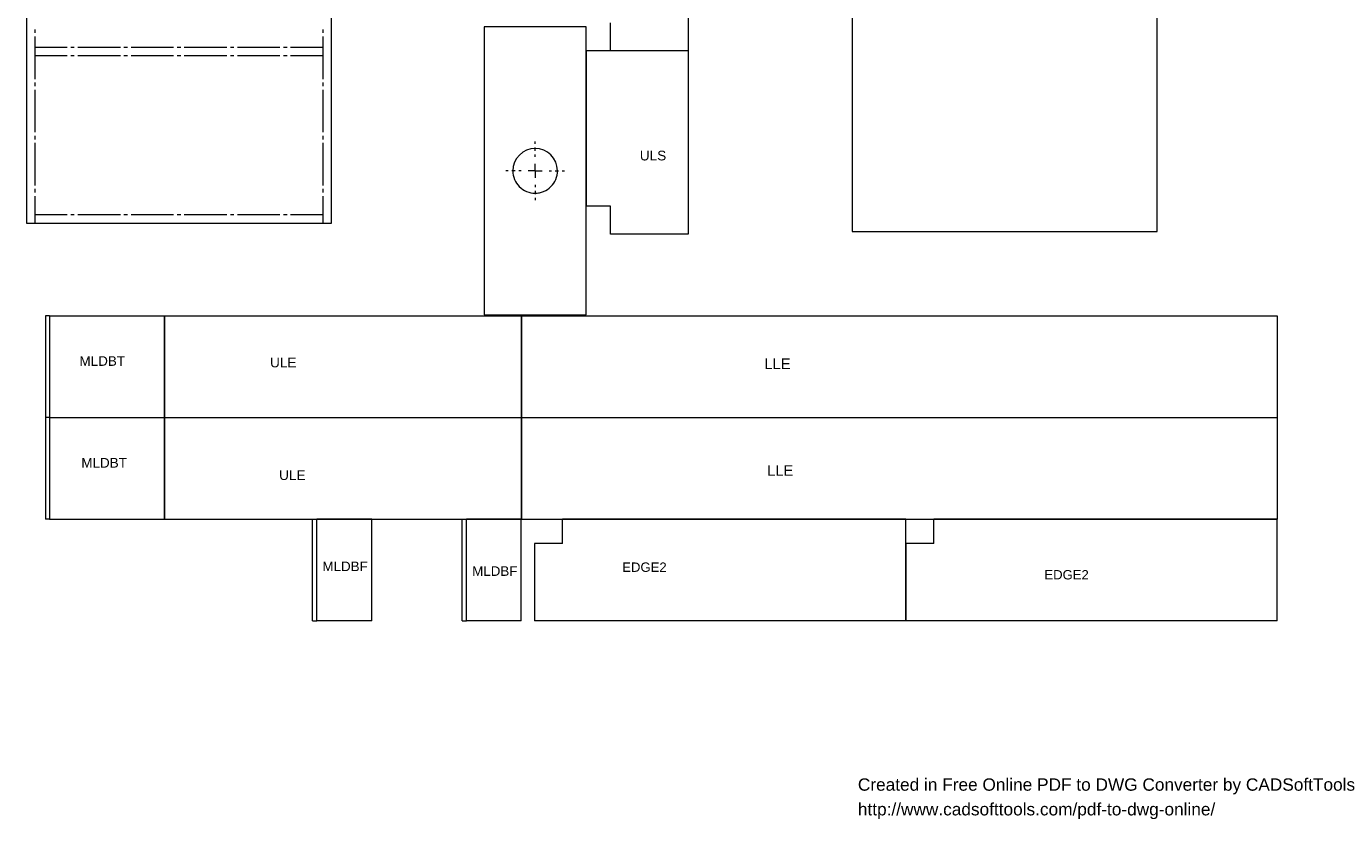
# Model space of a CAD drawing. Header units: millimetres. Extents: x 55 to 573, y 6 to 807.
# Tile 1 of 5: x 100 to 573, y 6 to 290. Entities that reach past the tile are written whole.
import ezdxf

# ---------------------------------------------------------------- set-up
doc = ezdxf.new("R2010")
doc.units = ezdxf.units.MM
doc.header["$MEASUREMENT"] = 0
doc.layers.get('0').update_dxf_attribs({"linetype": 'CONTINUOUS'})
doc.layers.add('11D7728', color=7, linetype='CONTINUOUS')
doc.styles.add('11D77B8', font='Arial.ttf')
doc.styles.add('Arial0', font='arial.ttf', dxfattribs={"height": 4.05})

# ---------------------------------------------------------------- blocks, each defined once
blk = doc.blocks.new('11A4460')
at = {"layer": '11D7728', "color": 0, "true_color": 0x000001, "style": '11D77B8'}
for s, p in [('Created in Free Online PDF to DWG Converter by CADSoftTools', (0, 0)), ('http://www.cadsofttools.com/pdf-to-dwg-online/', (0, -2))]:
    blk.add_text(s, height=1, dxfattribs=at).set_placement(p)

msp = doc.modelspace()

# ---------------------------------------------------------------- linework, layer by layer
at = {"color": 0, "linetype": 'Continuous', "lineweight": 9, "true_color": 0x000007}
for p, q in [((100, 500.27), (100, 219.48)), ((209.3, 219.48), (209.3, 500.27)), ((395.83, 497.19), (395.83, 216.41)), ((505.13, 216.41), (505.13, 497.19)), ((337.02, 346.91), (337.02, 281.18)), ((264.04, 289.81), (264.04, 186.54)), ((300.5, 289.81), (264.04, 289.81)), ((300.5, 186.54), (300.5, 289.81)), ((309.26, 281.18), (309.26, 291.2)), ((337.02, 281.21), (300.56, 281.21)), ((300.56, 281.21), (300.56, 225.47)), ((337.02, 281.18), (309.26, 281.18)), ((337.02, 281.21), (337.02, 215.48)), ((309.26, 225.47), (300.56, 225.47)), ((309.26, 215.48), (309.26, 225.47)), ((100, 219.48), (209.3, 219.48)), ((337.02, 215.48), (309.26, 215.48)), ((395.83, 216.41), (505.13, 216.41)), ((106.85, 186.27), (106.85, 149.82)), ((108.34, 186.27), (106.85, 186.27)), ((108.34, 186.27), (108.34, 149.82)), ((108.34, 186.27), (149.32, 186.27)), ((149.32, 186.27), (149.32, 149.82)), ((149.52, 186.27), (149.52, 149.82)), ((149.52, 186.27), (277.31, 186.27)), ((264.04, 186.54), (300.5, 186.54)), ((277.31, 186.27), (277.31, 149.82)), ((277.34, 186.27), (277.34, 149.82)), ((277.34, 186.27), (548.1, 186.27)), ((548.1, 186.27), (548.1, 149.82)), ((108.34, 149.82), (106.85, 149.82)), ((106.85, 149.82), (106.85, 113.36)), ((108.34, 149.82), (106.85, 149.82)), ((108.34, 149.82), (149.32, 149.82)), ((108.34, 149.82), (108.34, 113.36)), ((108.34, 149.82), (149.32, 149.82)), ((149.32, 149.82), (149.32, 113.36)), ((149.52, 149.82), (277.31, 149.82)), ((149.52, 149.82), (149.52, 113.36)), ((149.52, 149.82), (277.31, 149.82)), ((277.31, 149.82), (277.31, 113.36)), ((277.34, 149.82), (548.1, 149.82)), ((277.34, 149.82), (277.34, 113.36)), ((277.34, 149.82), (548.1, 149.82)), ((548.1, 149.82), (548.1, 113.36)), ((108.34, 113.36), (106.85, 113.36)), ((108.34, 113.36), (149.32, 113.36)), ((149.52, 113.36), (277.31, 113.36)), ((202.55, 76.91), (202.55, 113.36)), ((202.55, 113.36), (204.07, 113.36)), ((204.07, 76.91), (204.07, 113.36)), ((223.72, 113.36), (204.07, 113.36)), ((223.72, 76.91), (223.72, 113.36)), ((256.14, 76.91), (256.14, 113.36)), ((256.14, 113.36), (257.63, 113.36)), ((257.63, 76.91), (257.63, 113.36)), ((277.31, 113.36), (257.63, 113.36)), ((277.31, 76.91), (277.31, 113.36)), ((277.34, 113.36), (548.1, 113.36)), ((415.05, 113.36), (292, 113.36)), ((292, 104.66), (292, 113.36)), ((415.05, 76.91), (415.05, 113.36)), ((548.1, 113.36), (425.08, 113.36)), ((425.08, 104.66), (425.08, 113.36)), ((548.1, 76.91), (548.1, 113.36)), ((282.01, 104.66), (282.01, 76.91)), ((292, 104.66), (282.01, 104.66)), ((415.08, 104.66), (415.08, 76.91)), ((425.08, 104.66), (415.08, 104.66)), ((202.55, 76.91), (204.07, 76.91)), ((223.72, 76.91), (204.07, 76.91)), ((256.14, 76.91), (257.63, 76.91)), ((277.31, 76.91), (257.63, 76.91)), ((415.05, 76.91), (282.01, 76.91)), ((548.1, 76.91), (415.08, 76.91))]:
    msp.add_line(p, q, dxfattribs=at)
for points in [[(103.01, 288.85), (103.01, 287.56)], [(206.29, 287.56), (206.29, 288.85)], [(103.01, 286.31), (103.01, 271.06)], [(206.29, 271.06), (206.29, 286.31)], [(103.01, 282.5), (114.62, 282.5)], [(103.01, 279.52), (114.62, 279.52)], [(115.91, 282.5), (117.17, 282.5)], [(115.91, 279.52), (117.17, 279.52)], [(118.43, 282.5), (133.68, 282.5)], [(118.43, 279.52), (133.68, 279.52)], [(134.97, 282.5), (136.22, 282.5)], [(134.97, 279.52), (136.22, 279.52)], [(137.48, 282.5), (152.73, 282.5)], [(137.48, 279.52), (152.73, 279.52)], [(154.02, 282.5), (155.28, 282.5)], [(154.02, 279.52), (155.28, 279.52)], [(156.53, 282.5), (171.78, 282.5)], [(156.53, 279.52), (171.78, 279.52)], [(173.07, 282.5), (174.33, 282.5)], [(173.07, 279.52), (174.33, 279.52)], [(175.59, 282.5), (190.84, 282.5)], [(175.59, 279.52), (190.84, 279.52)], [(192.13, 282.5), (193.38, 282.5)], [(192.13, 279.52), (193.38, 279.52)], [(194.64, 282.5), (206.29, 282.5)], [(194.64, 279.52), (206.29, 279.52)], [(103.01, 269.8), (103.01, 268.51)], [(206.29, 268.51), (206.29, 269.8)], [(103.01, 267.25), (103.01, 252)], [(206.29, 252), (206.29, 267.25)], [(103.01, 250.74), (103.01, 249.45)], [(206.29, 249.45), (206.29, 250.74)], [(103.01, 248.2), (103.01, 232.95)], [(206.29, 232.95), (206.29, 248.2)], [(282.27, 247.83), (282.27, 248.69)], [(282.27, 245.29), (282.27, 246.58)], [(282.27, 243.17), (282.27, 244.03)], [(272.61, 238.17), (271.75, 238.17)], [(275.16, 238.17), (273.87, 238.17)], [(277.27, 238.17), (276.41, 238.17)], [(282.27, 238.17), (279.76, 238.17)], [(282.27, 238.17), (282.27, 240.69)], [(282.27, 238.17), (282.27, 235.69)], [(282.27, 238.17), (284.75, 238.17)], [(287.26, 238.17), (288.09, 238.17)], [(289.38, 238.17), (290.64, 238.17)], [(291.93, 238.17), (292.76, 238.17)], [(103.01, 231.69), (103.01, 230.4)], [(206.29, 230.4), (206.29, 231.69)], [(282.27, 233.18), (282.27, 232.35)], [(103.01, 229.14), (103.01, 219.48)], [(206.29, 219.48), (206.29, 229.14)], [(282.27, 231.06), (282.27, 229.81)], [(282.27, 228.52), (282.27, 227.69)], [(103.01, 222.49), (114.62, 222.49)], [(115.91, 222.49), (117.17, 222.49)], [(118.43, 222.49), (133.68, 222.49)], [(134.97, 222.49), (136.22, 222.49)], [(137.48, 222.49), (152.73, 222.49)], [(154.02, 222.49), (155.28, 222.49)], [(156.53, 222.49), (171.78, 222.49)], [(173.07, 222.49), (174.33, 222.49)], [(175.59, 222.49), (190.84, 222.49)], [(192.13, 222.49), (193.38, 222.49)], [(194.64, 222.49), (206.29, 222.49)], [(103.01, 219.48), (114.62, 219.48)], [(115.91, 219.48), (117.17, 219.48)], [(118.43, 219.48), (133.68, 219.48)], [(134.97, 219.48), (136.22, 219.48)], [(137.48, 219.48), (152.73, 219.48)], [(154.02, 219.48), (155.28, 219.48)], [(156.53, 219.48), (171.78, 219.48)], [(173.07, 219.48), (174.33, 219.48)], [(175.59, 219.48), (190.84, 219.48)], [(192.13, 219.48), (193.38, 219.48)], [(194.64, 219.48), (206.29, 219.48)]]:
    msp.add_lwpolyline(points, dxfattribs=at)
msp.add_open_spline([(282.27, 246.18), (277.87, 246.21), (274.23, 242.57), (274.26, 238.17), (274.26, 238.17), (274.23, 236.09), (275.12, 234.01), (276.58, 232.52), (276.58, 232.52), (277.41, 231.76), (278.17, 231.23), (279.19, 230.8), (279.19, 230.8), (280.25, 230.37), (281.14, 230.2), (282.27, 230.17), (282.27, 230.17), (282.8, 230.24), (283.26, 230.2), (283.82, 230.33), (283.82, 230.33), (284.39, 230.47), (284.78, 230.6), (285.31, 230.8), (285.31, 230.8), (286.34, 231.23), (287.1, 231.76), (287.93, 232.52), (287.93, 232.52), (289.38, 234.01), (290.27, 236.09), (290.24, 238.21), (290.24, 238.21), (290.27, 242.61), (286.64, 246.21), (282.24, 246.18)], degree=3, knots=[0, 0, 0, 0, 0.027778, 0.027778, 0.027778, 0.027778, 0.055556, 0.055556, 0.055556, 0.055556, 0.083333, 0.083333, 0.083333, 0.083333, 0.111111, 0.111111, 0.111111, 0.111111, 0.138889, 0.138889, 0.138889, 0.138889, 0.166667, 0.166667, 0.166667, 0.166667, 0.194444, 0.194444, 0.194444, 0.194444, 0.222222, 0.222222, 0.222222, 0.222222, 1, 1, 1, 1], dxfattribs=at)

# ---------------------------------------------------------------- block references
at = {"layer": '11D7728', "color": 0, "true_color": 0x000000, "xscale": 4.421230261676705, "yscale": 4.421230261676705, "zscale": 4.421230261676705}
msp.add_blockref('11A4460', (397.88, 16.11), dxfattribs=at)

# ---------------------------------------------------------------- texts
at = {"color": 0, "true_color": 0x000007, "style": 'Arial0'}
for s, height, p in [('ULS', 3.485, (319.75, 241.91)), ('MLDBT', 3.45, (119.02, 168.32)), ('ULE', 3.473, (187.3, 167.78)), ('LLE', 3.776, (364.37, 167.18)), ('MLDBT', 3.45, (119.68, 131.86)), ('LLE', 3.765, (365.4, 128.95)), ('ULE', 3.484, (190.54, 127.41)), ('MLDBF', 3.431, (206.05, 94.77)), ('MLDBF', 3.423, (259.71, 93.08)), ('EDGE2', 3.361, (313.46, 94.51)), ('EDGE2', 3.354, (464.7, 91.8))]:
    msp.add_text(s, height=height, dxfattribs=at).set_placement(p)

doc.saveas('drawing.dxf')
